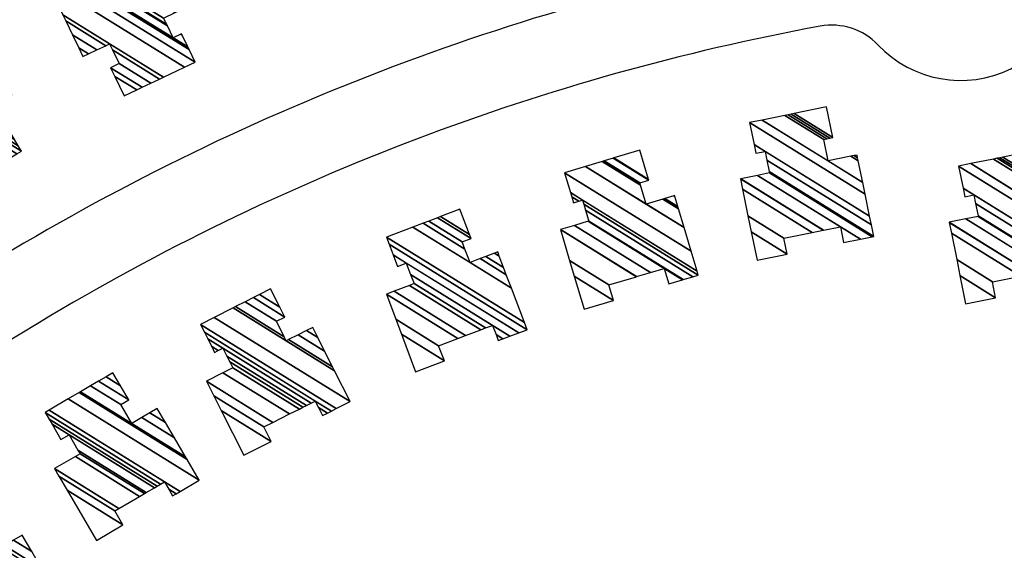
# Model space of a CAD drawing. Extents: x -0.5 to 41.9, y -0.5 to 29.8.
# Tile 37 of 129: x 6.343 to 6.576, y 5.209 to 5.335. Entities that reach past the tile are written whole.
import ezdxf

# ---------------------------------------------------------------- set-up
doc = ezdxf.new("R2010")
doc.units = 0
doc.header["$MEASUREMENT"] = 0
doc.layers.add('11', color=2, linetype='CONTINUOUS')
doc.layers.add('21', color=5, linetype='CONTINUOUS')

msp = doc.modelspace()

# ---------------------------------------------------------------- linework, layer by layer
at = {"layer": '11'}
msp.add_line((6.347293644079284, 5.262998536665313), (6.28972601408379, 5.228333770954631), dxfattribs=at)
for centre, radius, start, end in [((6.565485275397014, 5.347281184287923), 0.02699836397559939, 223.6369555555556, 513.6330638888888), ((6.63280411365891, 4.788858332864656), 0.5714653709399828, 100.3218916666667, 121.0548833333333), ((6.632804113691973, 4.788858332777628), 0.5534664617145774, 100.4735333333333, 121.0548833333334), ((6.534954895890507, 5.318169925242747), 0.01518657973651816, 43.63695555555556, 100.4735333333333)]:
    msp.add_arc(centre, radius, start, end, dxfattribs=at)

# ---------------------------------------------------------------- meshes
at = {"layer": '21'}
mesh = msp.add_polyface(dxfattribs=at)
corners = [(6.367320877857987, 5.316587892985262), (6.357553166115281, 5.325904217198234), (6.365105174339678, 5.3212219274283), (6.370290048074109, 5.318007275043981), (6.356564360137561, 5.32797242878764), (6.35887821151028, 5.326537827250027), (6.364116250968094, 5.323290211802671), (6.371615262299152, 5.318640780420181), (6.355069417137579, 5.331099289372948), (6.360881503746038, 5.32749576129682), (6.366118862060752, 5.324248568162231), (6.373618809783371, 5.319598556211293), (6.353502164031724, 5.334377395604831), (6.362981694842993, 5.328500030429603), (6.364554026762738, 5.327525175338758), (6.375719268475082, 5.320602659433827), (6.352829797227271, 5.335783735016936), (6.36388269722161, 5.328930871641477), (6.376620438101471, 5.321033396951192), (6.34907280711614, 5.343641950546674), (6.381655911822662, 5.323440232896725), (6.351535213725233, 5.344819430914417), (6.384118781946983, 5.32461742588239), (6.357288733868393, 5.343320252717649), (6.353418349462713, 5.345719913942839), (6.382712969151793, 5.32755707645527), (6.357698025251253, 5.343515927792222), (6.356983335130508, 5.343959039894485), (6.353827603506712, 5.345915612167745), (6.382407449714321, 5.328195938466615), (6.378912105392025, 5.330363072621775), (6.359505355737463, 5.344379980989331), (6.355634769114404, 5.346779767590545), (6.381058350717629, 5.331016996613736), (6.380718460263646, 5.331227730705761), (6.377560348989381, 5.333185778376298), (6.359700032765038, 5.344473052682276), (6.380913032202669, 5.33132086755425), (6.377414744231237, 5.333489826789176), (6.360694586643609, 5.344948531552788), (6.37667088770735, 5.335043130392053), (6.363449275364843, 5.346265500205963), (6.379424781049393, 5.336360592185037), (6.363449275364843, 5.346265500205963), (6.38299985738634, 5.338070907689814), (6.367024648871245, 5.347975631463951), (6.38107124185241, 5.342105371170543), (6.369609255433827, 5.349211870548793), (6.379416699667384, 5.345566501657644), (6.367956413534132, 5.352671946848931), (6.374520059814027, 5.355809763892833)]
mesh.append_faces([[corners[k] for k in face] for face in [(0, 0, 3, 2), (1, 1, 5, 4), (2, 3, 7, 6), (4, 5, 9, 8), (6, 7, 11, 10), (8, 9, 13, 12), (10, 11, 15, 14), (12, 13, 17, 16), (14, 15, 18, 17), (16, 18, 20, 19), (19, 20, 22, 21), (21, 22, 25, 24), (24, 23, 27, 28), (23, 25, 29, 26), (28, 27, 32, 32), (26, 30, 35, 31), (30, 29, 33, 34), (31, 35, 38, 36), (34, 33, 37, 37), (36, 38, 40, 39), (39, 40, 42, 41), (43, 42, 44, 45), (45, 44, 46, 47), (47, 46, 48, 49), (49, 48, 50, 50)]], dxfattribs={"vtx0": -1, "vtx2": -1})
mesh = msp.add_polyface(dxfattribs=at)
corners = [(6.326936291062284, 5.294060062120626), (6.316393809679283, 5.302489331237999), (6.325174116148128, 5.297045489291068), (6.328500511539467, 5.294983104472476), (6.314379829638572, 5.305901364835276), (6.318181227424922, 5.303544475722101), (6.323160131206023, 5.300457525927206), (6.330288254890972, 5.296038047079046), (6.312225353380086, 5.309551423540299), (6.320093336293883, 5.304673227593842), (6.325071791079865, 5.301586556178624), (6.33220071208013, 5.297166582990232), (6.309585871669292, 5.314023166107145), (6.322435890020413, 5.306056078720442), (6.33454369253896, 5.298549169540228), (6.309124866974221, 5.314804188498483), (6.334952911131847, 5.298790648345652), (6.306399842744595, 5.3194208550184), (6.337371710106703, 5.300218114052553), (6.314612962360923, 5.319816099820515), (6.310934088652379, 5.32209702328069), (6.34190617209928, 5.302894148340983), (6.315677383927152, 5.320444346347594), (6.313413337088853, 5.321848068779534), (6.311998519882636, 5.322725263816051), (6.342970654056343, 5.303522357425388), (6.31634254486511, 5.32083693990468), (6.312663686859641, 5.323117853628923), (6.342221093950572, 5.304792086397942), (6.317117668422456, 5.321294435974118), (6.341347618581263, 5.306271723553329), (6.337282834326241, 5.308791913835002), (6.319029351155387, 5.322422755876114), (6.339193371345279, 5.309920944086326), (6.335124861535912, 5.312443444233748), (6.319456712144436, 5.322674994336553), (6.334642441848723, 5.313259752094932), (6.320493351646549, 5.323286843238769), (6.335678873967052, 5.313871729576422), (6.320493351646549, 5.323286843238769), (6.340683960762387, 5.316827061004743), (6.325498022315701, 5.326242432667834), (6.339697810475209, 5.318497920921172), (6.326373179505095, 5.326759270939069), (6.337748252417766, 5.321801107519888), (6.324425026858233, 5.330061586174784), (6.330690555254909, 5.333759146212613)]
mesh.append_faces([[corners[k] for k in face] for face in [(0, 0, 3, 2), (1, 1, 5, 4), (2, 3, 7, 6), (4, 5, 9, 8), (6, 7, 11, 10), (8, 9, 13, 12), (10, 11, 14, 13), (12, 14, 16, 15), (15, 16, 18, 17), (17, 18, 21, 20), (20, 19, 23, 24), (19, 21, 25, 22), (24, 23, 27, 27), (22, 25, 28, 26), (26, 28, 30, 29), (29, 31, 34, 32), (31, 30, 33, 33), (32, 34, 36, 35), (35, 36, 38, 37), (39, 38, 40, 41), (41, 40, 42, 43), (43, 42, 44, 45), (45, 44, 46, 46)]], dxfattribs={"vtx0": -1, "vtx2": -1})
mesh = msp.add_polyface(dxfattribs=at)
corners = [(6.51725564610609, 5.277705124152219), (6.515881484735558, 5.284432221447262), (6.524383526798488, 5.279160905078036), (6.515114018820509, 5.288189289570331), (6.52361605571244, 5.282917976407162), (6.53030658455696, 5.284285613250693), (6.513823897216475, 5.294504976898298), (6.53030658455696, 5.284285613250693), (6.532917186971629, 5.284818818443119), (6.513320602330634, 5.296968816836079), (6.533016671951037, 5.284839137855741), (6.537765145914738, 5.281895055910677), (6.513420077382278, 5.296989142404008), (6.536997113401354, 5.285652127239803), (6.541745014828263, 5.282708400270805), (6.517400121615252, 5.297802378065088), (6.54454004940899, 5.283279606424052), (6.5201952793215, 5.298373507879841), (6.544891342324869, 5.283351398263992), (6.520127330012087, 5.298705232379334), (6.544340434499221, 5.286048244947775), (6.516978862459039, 5.303012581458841), (6.519574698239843, 5.301403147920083), (6.543920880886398, 5.28810207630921), (6.5165592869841, 5.305066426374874), (6.519153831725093, 5.303457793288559), (6.542853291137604, 5.293328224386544), (6.515491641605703, 5.310292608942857), (6.542281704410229, 5.296126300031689), (6.534081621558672, 5.301210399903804), (6.518456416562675, 5.310898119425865), (6.541242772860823, 5.301212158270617), (6.539470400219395, 5.302311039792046), (6.53304522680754, 5.306294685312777), (6.523845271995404, 5.311998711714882), (6.541094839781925, 5.301936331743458), (6.540237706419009, 5.302467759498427), (6.533812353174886, 5.306451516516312), (6.524612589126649, 5.312155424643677), (6.540956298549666, 5.302614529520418), (6.534530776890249, 5.306598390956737), (6.525331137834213, 5.312302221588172), (6.535220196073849, 5.306739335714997), (6.52602067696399, 5.31244309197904), (6.533733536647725, 5.314018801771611)]
mesh.append_faces([[corners[k] for k in face] for face in [(0, 0, 2, 1), (1, 2, 4, 3), (3, 4, 7, 6), (6, 5, 8, 9), (9, 8, 10, 12), (12, 10, 13, 15), (11, 11, 14, 13), (15, 14, 16, 17), (17, 16, 18, 19), (19, 18, 20, 22), (21, 21, 25, 24), (22, 20, 23, 25), (24, 23, 26, 27), (27, 26, 28, 30), (30, 29, 33, 34), (29, 28, 31, 32), (34, 33, 37, 38), (32, 31, 35, 36), (38, 37, 40, 41), (36, 35, 39, 39), (41, 40, 42, 43), (43, 42, 44, 44)]], dxfattribs={"vtx0": -1, "vtx2": -1})
mesh = msp.add_polyface(dxfattribs=at)
corners = [(6.476286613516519, 5.266126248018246), (6.473950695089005, 5.273973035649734), (6.483258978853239, 5.268201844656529), (6.47285656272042, 5.277648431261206), (6.482165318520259, 5.271876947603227), (6.470676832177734, 5.28497055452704), (6.48867036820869, 5.27381445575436), (6.488709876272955, 5.273826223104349), (6.470716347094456, 5.284982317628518), (6.488709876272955, 5.273826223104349), (6.491989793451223, 5.274802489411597), (6.496349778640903, 5.27209927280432), (6.473996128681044, 5.285958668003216), (6.49525499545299, 5.275774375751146), (6.49961487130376, 5.273071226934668), (6.47726119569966, 5.286930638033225), (6.499755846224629, 5.273113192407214), (6.477402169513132, 5.28697260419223), (6.502045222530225, 5.273794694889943), (6.473791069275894, 5.29131243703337), (6.476633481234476, 5.289550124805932), (6.503320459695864, 5.27417430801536), (6.473363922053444, 5.292747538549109), (6.475066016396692, 5.291692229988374), (6.476205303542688, 5.290985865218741), (6.50303469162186, 5.275134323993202), (6.473078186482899, 5.293707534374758), (6.475918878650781, 5.29194628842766), (6.501628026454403, 5.279859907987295), (6.471671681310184, 5.298433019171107), (6.499963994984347, 5.285450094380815), (6.490985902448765, 5.291016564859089), (6.476638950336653, 5.299911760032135), (6.498639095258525, 5.289900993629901), (6.494941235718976, 5.292193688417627), (6.489663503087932, 5.295465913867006), (6.480593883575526, 5.301089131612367), (6.498482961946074, 5.290425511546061), (6.495407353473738, 5.292332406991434), (6.489507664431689, 5.295990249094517), (6.481059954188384, 5.301227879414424), (6.497769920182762, 5.292820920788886), (6.497536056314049, 5.292965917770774), (6.491634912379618, 5.296624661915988), (6.483188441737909, 5.301861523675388), (6.497711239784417, 5.293018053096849), (6.491576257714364, 5.296821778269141), (6.483363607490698, 5.301913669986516), (6.489516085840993, 5.303745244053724)]
mesh.append_faces([[corners[k] for k in face] for face in [(0, 0, 2, 1), (1, 2, 4, 3), (3, 4, 6, 5), (5, 6, 9, 8), (8, 7, 10, 12), (12, 10, 13, 15), (11, 11, 14, 13), (15, 14, 16, 17), (17, 16, 18, 20), (19, 19, 23, 22), (20, 18, 21, 24), (22, 23, 27, 26), (24, 21, 25, 27), (26, 25, 28, 29), (29, 28, 30, 32), (32, 31, 35, 36), (31, 30, 33, 34), (36, 35, 39, 40), (34, 33, 37, 38), (40, 39, 43, 44), (38, 37, 41, 42), (44, 43, 46, 47), (42, 41, 45, 45), (47, 46, 48, 48)]], dxfattribs={"vtx0": -1, "vtx2": -1})
mesh = msp.add_polyface(dxfattribs=at)
corners = [(6.566645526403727, 5.267409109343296), (6.565305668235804, 5.27409224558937), (6.573778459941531, 5.268839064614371), (6.564551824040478, 5.277852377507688), (6.57302502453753, 5.272598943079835), (6.579720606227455, 5.273941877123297), (6.563293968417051, 5.284126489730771), (6.579720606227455, 5.273941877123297), (6.582403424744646, 5.274479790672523), (6.587170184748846, 5.27152437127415), (6.562790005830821, 5.28664022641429), (6.582453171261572, 5.274489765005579), (6.587160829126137, 5.271570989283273), (6.58721992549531, 5.271534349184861), (6.562780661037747, 5.28668683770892), (6.586415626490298, 5.275284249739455), (6.591181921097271, 5.272329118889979), (6.566742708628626, 5.287481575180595), (6.594099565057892, 5.272914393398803), (6.569660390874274, 5.28806682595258), (6.594301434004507, 5.272954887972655), (6.569622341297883, 5.288256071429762), (6.593728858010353, 5.275810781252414), (6.566460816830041, 5.2927171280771), (6.569047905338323, 5.29111311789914), (6.593319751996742, 5.277851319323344), (6.566051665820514, 5.294757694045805), (6.568637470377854, 5.293154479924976), (6.592268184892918, 5.283096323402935), (6.564999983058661, 5.300002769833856), (6.591728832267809, 5.285786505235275), (6.583556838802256, 5.290853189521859), (6.567871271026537, 5.300578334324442), (6.590708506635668, 5.290875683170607), (6.588988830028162, 5.291941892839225), (6.582538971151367, 5.29594084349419), (6.573303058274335, 5.301667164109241), (6.590553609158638, 5.291648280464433), (6.589813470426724, 5.292107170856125), (6.583363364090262, 5.296106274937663), (6.574127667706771, 5.301832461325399), (6.590436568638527, 5.292232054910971), (6.583986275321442, 5.296231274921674), (6.574750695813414, 5.301957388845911), (6.584715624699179, 5.29637763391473), (6.575480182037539, 5.302103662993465), (6.583255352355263, 5.303662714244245)]
mesh.append_faces([[corners[k] for k in face] for face in [(0, 0, 2, 1), (1, 2, 4, 3), (3, 4, 7, 6), (6, 5, 8, 10), (10, 8, 11, 14), (9, 9, 13, 12), (14, 11, 15, 17), (12, 13, 16, 15), (17, 16, 18, 19), (19, 18, 20, 21), (21, 20, 22, 24), (23, 23, 27, 26), (24, 22, 25, 27), (26, 25, 28, 29), (29, 28, 30, 32), (32, 31, 35, 36), (31, 30, 33, 34), (36, 35, 39, 40), (34, 33, 37, 38), (40, 39, 42, 43), (38, 37, 41, 41), (43, 42, 44, 45), (45, 44, 46, 46)]], dxfattribs={"vtx0": -1, "vtx2": -1})
mesh = msp.add_polyface(dxfattribs=at)
corners = [(6.43638036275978, 5.251307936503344), (6.433035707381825, 5.260169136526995), (6.443185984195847, 5.253875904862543), (6.431681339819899, 5.263757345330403), (6.441831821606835, 5.257463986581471), (6.429437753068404, 5.269701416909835), (6.446397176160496, 5.259186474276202), (6.448221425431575, 5.259874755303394), (6.431261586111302, 5.270389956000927), (6.448221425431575, 5.259874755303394), (6.451855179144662, 5.261246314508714), (6.45596350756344, 5.258699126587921), (6.434895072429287, 5.271761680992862), (6.452962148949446, 5.261664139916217), (6.455419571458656, 5.260140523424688), (6.457070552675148, 5.259116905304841), (6.436001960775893, 5.272179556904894), (6.454609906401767, 5.262286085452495), (6.458718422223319, 5.259738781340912), (6.435190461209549, 5.274326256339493), (6.458719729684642, 5.259739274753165), (6.432089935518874, 5.27624990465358), (6.435189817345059, 5.274327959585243), (6.460796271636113, 5.260522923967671), (6.431069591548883, 5.278953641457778), (6.43416721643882, 5.27703309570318), (6.46276969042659, 5.261267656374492), (6.430099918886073, 5.281523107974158), (6.46213653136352, 5.262945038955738), (6.429466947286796, 5.283200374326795), (6.459053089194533, 5.271113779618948), (6.449262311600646, 5.277184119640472), (6.435739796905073, 5.285568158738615), (6.457855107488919, 5.27428750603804), (6.451699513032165, 5.278104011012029), (6.448066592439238, 5.280356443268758), (6.438176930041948, 5.286488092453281), (6.457219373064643, 5.275971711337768), (6.452992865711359, 5.278592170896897), (6.447432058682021, 5.282039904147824), (6.439470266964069, 5.286976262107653), (6.456198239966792, 5.278676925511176), (6.455070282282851, 5.279376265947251), (6.449508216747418, 5.282824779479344), (6.441547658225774, 5.287760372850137), (6.455826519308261, 5.279661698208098), (6.449136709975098, 5.283809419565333), (6.442303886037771, 5.288045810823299), (6.446885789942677, 5.289775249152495)]
mesh.append_faces([[corners[k] for k in face] for face in [(0, 0, 2, 1), (1, 2, 4, 3), (3, 4, 6, 5), (5, 6, 9, 8), (8, 7, 10, 12), (12, 10, 13, 16), (11, 11, 15, 14), (16, 13, 17, 19), (14, 15, 18, 17), (19, 18, 20, 22), (21, 21, 25, 24), (22, 20, 23, 25), (24, 23, 26, 27), (27, 26, 28, 29), (29, 28, 30, 32), (32, 31, 35, 36), (31, 30, 33, 34), (36, 35, 39, 40), (34, 33, 37, 38), (40, 39, 43, 44), (38, 37, 41, 42), (44, 43, 46, 47), (42, 41, 45, 45), (47, 46, 48, 48)]], dxfattribs={"vtx0": -1, "vtx2": -1})
mesh = msp.add_polyface(dxfattribs=at)
corners = [(6.395639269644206, 5.231540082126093), (6.390292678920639, 5.242154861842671), (6.402136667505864, 5.234811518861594), (6.388566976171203, 5.245580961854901), (6.400411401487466, 5.238237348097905), (6.386795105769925, 5.24909872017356), (6.402564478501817, 5.239321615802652), (6.406510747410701, 5.241308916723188), (6.390740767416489, 5.251086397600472), (6.406510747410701, 5.241308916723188), (6.408831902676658, 5.24247804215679), (6.393061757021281, 5.25225562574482), (6.409683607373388, 5.242907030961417), (6.388742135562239, 5.255890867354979), (6.392359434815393, 5.253648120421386), (6.410512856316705, 5.24332470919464), (6.414333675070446, 5.240955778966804), (6.388059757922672, 5.257245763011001), (6.389571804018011, 5.256308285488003), (6.39167562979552, 5.25500390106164), (6.411665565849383, 5.243905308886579), (6.413385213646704, 5.242839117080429), (6.415486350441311, 5.241536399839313), (6.387111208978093, 5.259129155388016), (6.390725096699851, 5.256888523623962), (6.412608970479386, 5.24438048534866), (6.41642972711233, 5.242011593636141), (6.386334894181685, 5.260670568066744), (6.417565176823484, 5.242583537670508), (6.385400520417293, 5.262525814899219), (6.420830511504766, 5.244228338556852), (6.388665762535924, 5.264170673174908), (6.417143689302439, 5.251547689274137), (6.405719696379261, 5.258630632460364), (6.393144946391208, 5.266427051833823), (6.41667472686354, 5.252478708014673), (6.406289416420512, 5.258917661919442), (6.405251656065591, 5.2595610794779), (6.393714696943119, 5.266714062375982), (6.414806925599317, 5.256186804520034), (6.408558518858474, 5.26006085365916), (6.403387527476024, 5.263266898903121), (6.395984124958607, 5.267857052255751), (6.413175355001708, 5.259425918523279), (6.410540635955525, 5.26105945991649), (6.405369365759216, 5.264265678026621), (6.397966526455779, 5.268855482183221), (6.411985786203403, 5.261787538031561), (6.404180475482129, 5.266626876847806), (6.399411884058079, 5.269583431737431), (6.402028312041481, 5.270901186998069)]
mesh.append_faces([[corners[k] for k in face] for face in [(0, 0, 2, 1), (1, 2, 4, 3), (3, 4, 6, 5), (5, 6, 9, 8), (8, 7, 10, 11), (11, 10, 12, 14), (13, 13, 18, 17), (14, 12, 15, 19), (17, 18, 24, 23), (19, 15, 20, 24), (16, 16, 22, 21), (23, 20, 25, 27), (21, 22, 26, 25), (27, 26, 28, 29), (29, 28, 30, 31), (31, 30, 32, 34), (34, 33, 37, 38), (33, 32, 35, 36), (38, 37, 41, 42), (36, 35, 39, 40), (42, 41, 45, 46), (40, 39, 43, 44), (46, 45, 48, 49), (44, 43, 47, 47), (49, 48, 50, 50)]], dxfattribs={"vtx0": -1, "vtx2": -1})
mesh = msp.add_polyface(dxfattribs=at)
corners = [(6.360740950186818, 5.211390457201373), (6.353817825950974, 5.223244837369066), (6.367022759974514, 5.215057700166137), (6.351882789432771, 5.226558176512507), (6.365089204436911, 5.21837012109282), (6.350826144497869, 5.228367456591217), (6.36604790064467, 5.21892987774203), (6.370986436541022, 5.221813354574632), (6.355763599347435, 5.231251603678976), (6.370986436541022, 5.221813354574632), (6.372108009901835, 5.222468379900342), (6.356885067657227, 5.231906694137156), (6.372562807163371, 5.222733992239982), (6.352348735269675, 5.235266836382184), (6.356382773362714, 5.232765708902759), (6.374479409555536, 5.223853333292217), (6.350236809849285, 5.238883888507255), (6.354266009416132, 5.236385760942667), (6.375128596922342, 5.224232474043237), (6.378816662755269, 5.221945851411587), (6.349521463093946, 5.240109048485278), (6.375962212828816, 5.22471932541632), (6.377897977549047, 5.223519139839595), (6.379650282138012, 5.222432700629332), (6.348602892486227, 5.241682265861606), (6.376883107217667, 5.225257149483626), (6.38057118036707, 5.222970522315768), (6.349523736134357, 5.242220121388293), (6.385097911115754, 5.225614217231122), (6.354050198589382, 5.244863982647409), (6.382241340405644, 5.230505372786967), (6.356641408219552, 5.246377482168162), (6.381860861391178, 5.231156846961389), (6.369124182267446, 5.23905366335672), (6.356986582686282, 5.246579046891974), (6.379241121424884, 5.235642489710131), (6.371500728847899, 5.240441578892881), (6.366509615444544, 5.243536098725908), (6.359363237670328, 5.247966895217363), (6.377127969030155, 5.23926072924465), (6.373417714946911, 5.241561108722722), (6.36842576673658, 5.244656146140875), (6.361280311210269, 5.249086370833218), (6.375182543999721, 5.242591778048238), (6.366481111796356, 5.247986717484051), (6.363045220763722, 5.250116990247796), (6.364679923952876, 5.251071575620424)]
mesh.append_faces([[corners[k] for k in face] for face in [(0, 0, 2, 1), (1, 2, 4, 3), (3, 4, 6, 5), (5, 6, 9, 8), (8, 7, 10, 11), (11, 10, 12, 14), (13, 13, 17, 16), (14, 12, 15, 17), (16, 15, 18, 20), (20, 18, 21, 24), (19, 19, 23, 22), (24, 21, 25, 27), (22, 23, 26, 25), (27, 26, 28, 29), (29, 28, 30, 31), (31, 30, 32, 34), (34, 33, 37, 38), (33, 32, 35, 36), (38, 37, 41, 42), (36, 35, 39, 40), (42, 41, 44, 45), (40, 39, 43, 43), (45, 44, 46, 46)]], dxfattribs={"vtx0": -1, "vtx2": -1})
mesh = msp.add_polyface(dxfattribs=at)
corners = [(6.311765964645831, 5.185566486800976), (6.303329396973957, 5.2000911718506), (6.319505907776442, 5.190061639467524), (6.304951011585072, 5.201032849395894), (6.321127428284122, 5.19100337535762), (6.324592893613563, 5.188854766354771), (6.306609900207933, 5.201996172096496), (6.322786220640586, 5.191966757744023), (6.326251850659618, 5.189818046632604), (6.317980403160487, 5.203375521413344), (6.31363002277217, 5.206072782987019), (6.33327226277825, 5.193894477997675), (6.319473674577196, 5.204242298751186), (6.31635411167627, 5.206176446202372), (6.31512298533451, 5.206939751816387), (6.334765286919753, 5.194761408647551), (6.338796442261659, 5.192262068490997), (6.320063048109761, 5.204584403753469), (6.315712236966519, 5.207281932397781), (6.335354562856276, 5.195103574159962), (6.338154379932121, 5.193367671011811), (6.339385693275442, 5.192604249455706), (6.321403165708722, 5.205362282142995), (6.336694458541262, 5.195881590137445), (6.340725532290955, 5.193382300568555), (6.321605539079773, 5.205479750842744), (6.340927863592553, 5.193499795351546), (6.315368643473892, 5.211817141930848), (6.319362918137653, 5.209340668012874), (6.342985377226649, 5.194694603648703), (6.313285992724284, 5.215403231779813), (6.317279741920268, 5.212927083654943), (6.344896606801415, 5.195804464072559), (6.311084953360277, 5.219193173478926), (6.346916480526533, 5.196977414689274), (6.315086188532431, 5.22151731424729), (6.350918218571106, 5.199301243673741), (6.317137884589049, 5.222709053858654), (6.348682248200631, 5.20315136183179), (6.336097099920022, 5.210954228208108), (6.31799002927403, 5.223204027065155), (6.347753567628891, 5.204750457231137), (6.338956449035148, 5.21020472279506), (6.335168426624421, 5.212553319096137), (6.320111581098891, 5.224436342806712), (6.345441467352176, 5.208731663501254), (6.341078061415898, 5.211437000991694), (6.332856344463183, 5.216534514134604), (6.320111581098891, 5.224436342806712), (6.343166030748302, 5.212649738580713), (6.330580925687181, 5.220452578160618), (6.32219977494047, 5.225648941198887), (6.330521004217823, 5.220555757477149), (6.322254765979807, 5.225680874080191), (6.332464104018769, 5.2216847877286), (6.324198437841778, 5.226809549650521), (6.328154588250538, 5.229106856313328)]
mesh.append_faces([[corners[k] for k in face] for face in [(0, 0, 2, 1), (1, 2, 4, 3), (3, 4, 7, 6), (5, 5, 8, 7), (6, 8, 11, 10), (10, 9, 13, 14), (9, 11, 15, 12), (14, 13, 18, 18), (12, 15, 19, 17), (16, 16, 21, 20), (17, 19, 23, 22), (20, 21, 24, 23), (22, 24, 26, 25), (25, 26, 29, 28), (27, 27, 31, 30), (28, 29, 32, 31), (30, 32, 34, 33), (33, 34, 36, 35), (35, 36, 38, 37), (37, 39, 43, 40), (39, 38, 41, 42), (40, 43, 47, 44), (42, 41, 45, 46), (48, 47, 50, 51), (46, 45, 49, 49), (51, 50, 52, 53), (53, 52, 54, 55), (55, 54, 56, 56)]], dxfattribs={"vtx0": -1, "vtx2": -1})

doc.saveas('drawing.dxf')
